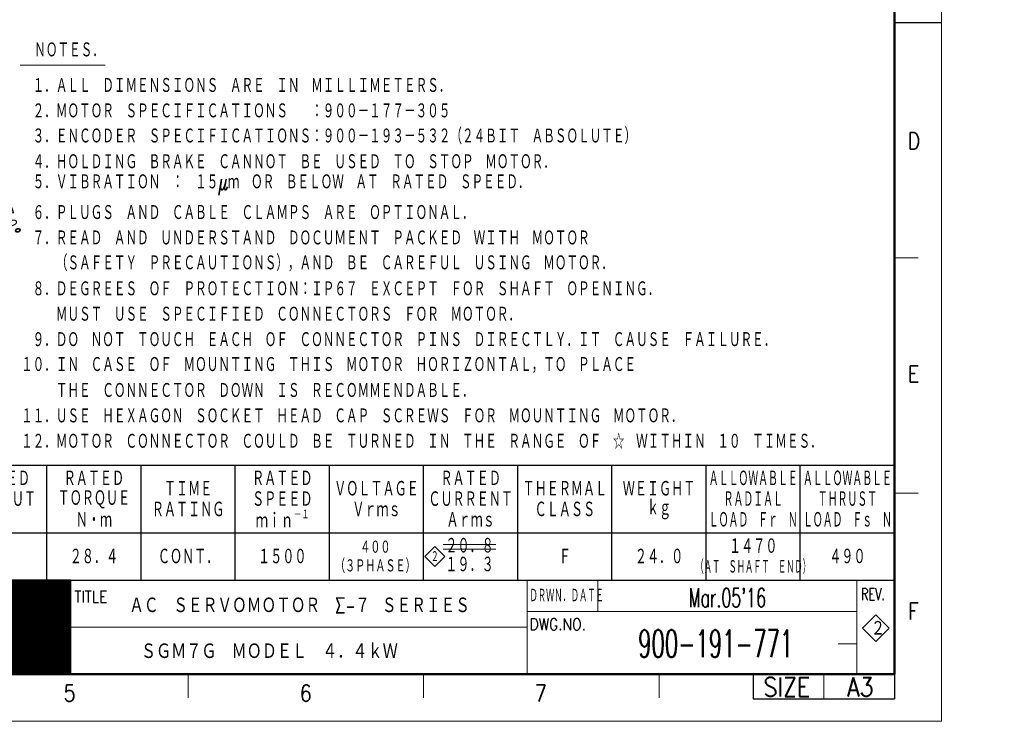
# Model space of a CAD drawing. Header units: millimetres. Extents: x 0 to 1300, y 0 to 891.
# Tile 118 of 132: x 673 to 1300, y 0 to 447. Entities that reach past the tile are written whole.
import ezdxf

# ---------------------------------------------------------------- set-up
doc = ezdxf.new("R2010")
doc.units = ezdxf.units.MM
doc.header["$LTSCALE"] = 0.545669
doc.layers.add('NoLayerName_001', color=7, linetype='Continuous')
doc.styles.get("Standard").update_dxf_attribs({"font": 'txt', "bigfont": 'extfont2'})

# ---------------------------------------------------------------- blocks, each defined once
blk = doc.blocks.new('DIM_0002')
at = {"color": 3, "linetype": 'Continuous', "lineweight": 13}
for points in [[(114.15, 64.11), (113.12, 59.56), (111.74, 64.01)], [(104.17, 59.56), (113.12, 59.56), (116.12, 59.56)], [(56.56, 13.63), (56.56, 3), (56.56, 0)], [(52.11, 4.38), (56.56, 3), (52.02, 1.97)]]:
    blk.add_lwpolyline(points, dxfattribs=at)
blk.add_arc((56.56, 59.56), 56.56, 0, 270, dxfattribs=at)
at = {"color": 3, "linetype": 'Continuous', "lineweight": 13, "width": 0.716167}
blk.add_text('☆２７０%%d', height=9.6, rotation=287.70276, dxfattribs=at).set_placement((107.03, 97.32))
blk = doc.blocks.new('JZB_0004')
at = {"layer": 'NoLayerName_001', "color": 3, "lineweight": 13}
for s, insert, char_height, attachment_point in [("\\A1;\\W0.6136;Mar.05'16", (237.32, 14.64), 4, 5), ('\\A1;\\W0.5625;H.KATO', (84.82, 14.64), 3.27, 5), ('\\A1;\\W0.8099;ＡＣ\u3000ＳＥＲＶＯＭＯＴＯＲ\u3000Σ-７ ＳＥＲＩＥＳ', (110.32, 13.01), 3.5, 4), ('\\A1;\\W0.5714;T.HIROSE', (84.82, 8.14), 3.27, 5), ('\\A1;\\W0.8333;２', (269.32, 8.14), 3.27, 5), ('\\A1;\\W0.5690;900-191-771', (234.82, 4.89), 5.82, 5), ('\\A1;\\W0.8333;ＳＧＭ７Ｇ\u3000ＭＯＤＥＬ\u3000４．４ｋＷ', (140.07, 3.26), 3.5, 5), ('\\A1;\\W0.6000;K.AOKI', (84.82, 1.64), 3.27, 5)]:
    blk.add_mtext(s, dxfattribs=dict(at, insert=insert, char_height=char_height, attachment_point=attachment_point))
blk = doc.blocks.new('JZB_0010')
at = {"layer": 'NoLayerName_001', "color": 7, "linetype": 'Continuous', "lineweight": 13}
for p, q in [((2.12, 4.24), (0, 2.12)), ((4.24, 2.12), (2.12, 4.24)), ((0, 2.12), (2.12, 0)), ((2.12, 0), (4.24, 2.12))]:
    blk.add_line(p, q, dxfattribs=at)
at = {"layer": 'NoLayerName_001', "color": 3, "lineweight": 13, "insert": (2.13, 2.12), "char_height": 2.4, "attachment_point": 5}
blk.add_mtext('\\A1;\\W0.5000;２', dxfattribs=at)
blk = doc.blocks.new('*X113')
at = {"color": 7, "linetype": 'Continuous', "lineweight": 13}
for p, q in [((0, 19.8), (40, 19.8)), ((0, 19.65), (40, 19.65)), ((0, 19.5), (40, 19.5)), ((0, 19.35), (40, 19.35)), ((0, 19.2), (40, 19.2)), ((0, 19.05), (40, 19.05)), ((0, 18.9), (40, 18.9)), ((0, 18.75), (40, 18.75)), ((0, 18.6), (40, 18.6)), ((0, 18.45), (40, 18.45)), ((0, 18.3), (40, 18.3)), ((0, 18.15), (40, 18.15)), ((0, 18), (40, 18)), ((0, 17.85), (40, 17.85)), ((0, 17.7), (40, 17.7)), ((0, 17.55), (40, 17.55)), ((0, 17.4), (40, 17.4)), ((0, 17.25), (40, 17.25)), ((0, 17.1), (40, 17.1)), ((0, 16.95), (40, 16.95)), ((0, 16.8), (40, 16.8)), ((0, 16.65), (40, 16.65)), ((0, 16.5), (40, 16.5)), ((0, 16.35), (40, 16.35)), ((0, 16.2), (40, 16.2)), ((0, 16.05), (40, 16.05)), ((0, 15.9), (40, 15.9)), ((0, 15.75), (40, 15.75)), ((0, 15.6), (40, 15.6)), ((0, 15.45), (40, 15.45)), ((0, 15.3), (40, 15.3)), ((0, 15.15), (40, 15.15)), ((0, 15), (40, 15)), ((0, 14.85), (40, 14.85)), ((0, 14.7), (40, 14.7)), ((0, 14.55), (40, 14.55)), ((0, 14.4), (40, 14.4)), ((0, 14.25), (40, 14.25)), ((0, 14.1), (40, 14.1)), ((0, 13.95), (40, 13.95)), ((0, 13.8), (40, 13.8)), ((0, 13.65), (40, 13.65)), ((0, 13.5), (40, 13.5)), ((0, 13.35), (40, 13.35)), ((0, 13.2), (40, 13.2)), ((0, 13.05), (40, 13.05)), ((0, 12.9), (40, 12.9)), ((0, 12.75), (40, 12.75)), ((0, 12.6), (40, 12.6)), ((0, 12.45), (40, 12.45)), ((0, 12.3), (40, 12.3)), ((0, 12.15), (40, 12.15)), ((0, 12), (40, 12)), ((0, 11.85), (40, 11.85)), ((0, 11.7), (40, 11.7)), ((0, 11.55), (40, 11.55)), ((0, 11.4), (40, 11.4)), ((0, 11.25), (40, 11.25)), ((0, 11.1), (40, 11.1)), ((0, 10.95), (40, 10.95)), ((0, 10.8), (40, 10.8)), ((0, 10.65), (40, 10.65)), ((0, 10.5), (40, 10.5)), ((0, 10.35), (40, 10.35)), ((0, 10.2), (40, 10.2)), ((0, 10.05), (40, 10.05)), ((0, 9.9), (40, 9.9)), ((0, 9.75), (40, 9.75)), ((0, 9.6), (40, 9.6)), ((0, 9.45), (40, 9.45)), ((0, 9.3), (40, 9.3)), ((0, 9.15), (40, 9.15)), ((0, 9), (40, 9)), ((0, 8.85), (40, 8.85)), ((0, 8.7), (40, 8.7)), ((0, 8.55), (40, 8.55)), ((0, 8.4), (40, 8.4)), ((0, 8.25), (40, 8.25)), ((0, 8.1), (40, 8.1)), ((0, 7.95), (40, 7.95)), ((0, 7.8), (40, 7.8)), ((0, 7.65), (40, 7.65)), ((0, 7.5), (40, 7.5)), ((0, 7.35), (40, 7.35)), ((0, 7.2), (40, 7.2)), ((0, 7.05), (40, 7.05)), ((0, 6.9), (40, 6.9)), ((0, 6.75), (40, 6.75)), ((0, 6.6), (40, 6.6)), ((0, 6.45), (40, 6.45)), ((0, 6.3), (40, 6.3)), ((0, 6.15), (40, 6.15)), ((0, 6), (40, 6)), ((0, 5.85), (40, 5.85)), ((0, 5.7), (40, 5.7)), ((0, 5.55), (40, 5.55)), ((0, 5.4), (40, 5.4)), ((0, 5.25), (40, 5.25)), ((0, 5.1), (40, 5.1)), ((0, 4.95), (40, 4.95)), ((0, 4.8), (40, 4.8)), ((0, 4.65), (40, 4.65)), ((0, 4.5), (40, 4.5)), ((0, 4.35), (40, 4.35)), ((0, 4.2), (40, 4.2)), ((0, 4.05), (40, 4.05)), ((0, 3.9), (40, 3.9)), ((0, 3.75), (40, 3.75)), ((0, 3.6), (40, 3.6)), ((0, 3.45), (40, 3.45)), ((0, 3.3), (40, 3.3)), ((0, 3.15), (40, 3.15)), ((0, 3), (40, 3)), ((0, 2.85), (40, 2.85)), ((0, 2.7), (40, 2.7)), ((0, 2.55), (40, 2.55)), ((0, 2.4), (40, 2.4)), ((0, 2.25), (40, 2.25)), ((0, 2.1), (40, 2.1)), ((0, 1.95), (40, 1.95)), ((0, 1.8), (40, 1.8)), ((0, 1.65), (40, 1.65)), ((0, 1.5), (40, 1.5)), ((0, 1.35), (40, 1.35)), ((0, 1.2), (40, 1.2)), ((0, 1.05), (40, 1.05)), ((0, 0.9), (40, 0.9)), ((0, 0.75), (40, 0.75)), ((0, 0.6), (40, 0.6)), ((0, 0.45), (40, 0.45)), ((0, 0.3), (40, 0.3)), ((0, 0.15), (40, 0.15)), ((0, 0), (40, 0))]:
    blk.add_line(p, q, dxfattribs=at)
blk = doc.blocks.new('JZB_0011')
at = {"layer": 'NoLayerName_001', "color": 7, "linetype": 'Continuous', "lineweight": 25}
for p, q in [((210, 20), (170, 20)), ((210, 20), (210, 0)), ((170, 0), (210, 0))]:
    blk.add_line(p, q, dxfattribs=at)
blk.add_blockref('*X113', (170, 0.05))

msp = doc.modelspace()

# ---------------------------------------------------------------- linework, layer by layer
at = {"layer": 'NoLayerName_001', "color": 7, "linetype": 'Continuous', "lineweight": 13}
for p, q in [((1260, 0), (1260, 891)), ((1041, 69.9999), (1041, 90)), ((1218.1349, 67.855), (1209.6497, 59.3697)), ((1226.6202, 59.3697), (1218.1349, 67.855)), ((1209.6497, 59.3697), (1218.1349, 50.8844)), ((1218.1349, 50.8844), (1226.6202, 59.3697)), ((1185, 30), (1185, 14.3697)), ((1260, 0), (0, 0))]:
    msp.add_line(p, q, dxfattribs=at)
at = {"layer": 'NoLayerName_001', "color": 7, "linetype": 'Continuous', "lineweight": 50}
for p, q in [((1230, 861), (1230, 30)), ((1230, 30), (75, 30))]:
    msp.add_line(p, q, dxfattribs=at)
at = {"layer": 'NoLayerName_001', "color": 7, "linetype": 'Continuous', "lineweight": 25}
for p, q in [((1230, 445.5), (1260, 445.5)), ((495, 163.2), (1230, 163.2)), ((690, 90), (690, 163.2)), ((750, 90), (750, 163.2)), ((810, 90), (810, 163.2)), ((870, 90), (870, 163.2)), ((930, 90), (930, 163.2)), ((990, 90), (990, 163.2)), ((1050, 90), (1050, 163.2)), ((1110, 90), (1110, 163.2)), ((1170, 90), (1170, 163.2)), ((1230, 90), (1230, 163.2)), ((1230, 120), (495, 120)), ((75, 90), (1230, 90)), ((495, 90), (1230, 90)), ((1140, 30), (1140, 14.3697)), ((1230, 30), (1230, 15)), ((1230, 29.3697), (1230, 14.3697)), ((1230, 29.3697), (1230, 14.3697)), ((1140, 14.3697), (1230, 14.3697))]:
    msp.add_line(p, q, dxfattribs=at)
at = {"layer": 'NoLayerName_001', "color": 4, "linetype": 'Continuous', "lineweight": 13}
for p, q in [((673.1, 418.2001), (727.1, 418.2001)), ((976.0772, 112.625), (942.4772, 112.625)), ((976.0772, 109.625), (942.4772, 109.625))]:
    msp.add_line(p, q, dxfattribs=at)
at = {"layer": 'NoLayerName_001', "color": 2, "linetype": 'Continuous', "lineweight": 13}
for p, q in [((1230, 295.5), (1245, 295.5)), ((1245, 145.5), (1230, 145.5)), ((705, 30), (705, 90)), ((996, 90), (996, 30)), ((1206, 30), (1206, 90)), ((1206, 89.3697), (1206, 30)), ((705, 69.9999), (585, 69.9999)), ((996, 69.9999), (1206, 69.9999)), ((996, 60), (705, 60)), ((705, 50.0063), (585, 50.0063)), ((1206, 49.3698), (1194, 49.3698)), ((780, 30), (780, 15)), ((930, 30), (930, 15)), ((1080, 30), (1080, 15))]:
    msp.add_line(p, q, dxfattribs=at)

# ---------------------------------------------------------------- block references
at = {"layer": 'NoLayerName_001', "color": 3, "linetype": 'Continuous', "lineweight": 13}
msp.add_blockref('DIM_0002', (546.9427, 243.6618), dxfattribs=at)
at = {"layer": 'NoLayerName_001', "xscale": 3, "yscale": 3, "zscale": 3}
for name, p in [('JZB_0010', (930.75, 98.636)), ('JZB_0011', (75, 30)), ('JZB_0004', (411.5475, 34.845))]:
    msp.add_blockref(name, p, dxfattribs=at)

# ---------------------------------------------------------------- texts
at = {"layer": 'NoLayerName_001', "color": 7, "lineweight": 13}
for s, insert, char_height, attachment_point in [('\\A1;\\W0.6667;ＮＯＴＥＳ．', (704.18, 427.9201), 10.08, 5), ('\\A1;\\W0.6667;\u3000１．ＡＬＬ\u3000ＤＩＭＥＮＳＩＯＮＳ\u3000ＡＲＥ\u3000ＩＮ\u3000ＭＩＬＬＩＭＥＴＥＲＳ．', (673.58, 400.2001), 10.08, 7), ('\\A1;\\W0.6667;\u3000２．ＭＯＴＯＲ\u3000ＳＰＥＣＩＦＩＣＡＴＩＯＮＳ\u3000\u3000：９００－１７７－３０５', (673.58, 384.0001), 10.08, 7), ('\\A1;\\W0.6667;\u3000３．ＥＮＣＯＤＥＲ\u3000ＳＰＥＣＩＦＩＣＡＴＩＯＮＳ：９００－１９３－５３２（２４ＢＩＴ\u3000ＡＢＳＯＬＵＴＥ）', (673.58, 367.8001), 10.08, 7), ('\\A1;\\W0.6667;\u3000４．ＨＯＬＤＩＮＧ\u3000ＢＲＡＫＥ\u3000ＣＡＮＮＯＴ\u3000ＢＥ\u3000ＵＳＥＤ\u3000ＴＯ\u3000ＳＴＯＰ\u3000ＭＯＴＯＲ．', (673.58, 351.6001), 10.08, 7), ('\\A1;\\W0.6667;\u3000５．ＶＩＢＲＡＴＩＯＮ\u3000：\u3000１５μｍ\u3000ＯＲ\u3000ＢＥＬＯＷ\u3000ＡＴ\u3000ＲＡＴＥＤ\u3000ＳＰＥＥＤ．', (673.58, 335.4001), 10.08, 7), ('\\A1;\\W0.6667;\u3000６．ＰＬＵＧＳ\u3000ＡＮＤ\u3000ＣＡＢＬＥ\u3000ＣＬＡＭＰＳ\u3000ＡＲＥ\u3000ＯＰＴＩＯＮＡＬ．', (673.58, 319.2001), 10.08, 7), ('\\A1;\\W0.6667;\u3000７．ＲＥＡＤ\u3000ＡＮＤ\u3000ＵＮＤＥＲＳＴＡＮＤ\u3000ＤＯＣＵＭＥＮＴ\u3000ＰＡＣＫＥＤ\u3000ＷＩＴＨ\u3000ＭＯＴＯＲ', (673.58, 303.0001), 10.08, 7), ('\\A1;\\W0.6667;\u3000\u3000\u3000（ＳＡＦＥＴＹ\u3000ＰＲＥＣＡＵＴＩＯＮＳ），ＡＮＤ\u3000ＢＥ\u3000ＣＡＲＥＦＵＬ\u3000ＵＳＩＮＧ\u3000ＭＯＴＯＲ．', (673.58, 286.8001), 10.08, 7), ('\\A1;\\W0.6667;\u3000８．ＤＥＧＲＥＥＳ\u3000ＯＦ\u3000ＰＲＯＴＥＣＴＩＯＮ：ＩＰ６７\u3000ＥＸＣＥＰＴ\u3000ＦＯＲ\u3000ＳＨＡＦＴ\u3000ＯＰＥＮＩＮＧ．', (673.58, 270.6001), 10.08, 7), ('\\A1;\\W0.6667;\u3000\u3000\u3000ＭＵＳＴ\u3000ＵＳＥ\u3000ＳＰＥＣＩＦＩＥＤ\u3000ＣＯＮＮＥＣＴＯＲＳ\u3000ＦＯＲ\u3000ＭＯＴＯＲ．', (673.58, 254.4001), 10.08, 7), ('\\A1;\\W0.6667;\u3000９．ＤＯ\u3000ＮＯＴ\u3000ＴＯＵＣＨ\u3000ＥＡＣＨ\u3000ＯＦ\u3000ＣＯＮＮＥＣＴＯＲ\u3000ＰＩＮＳ\u3000ＤＩＲＥＣＴＬＹ．ＩＴ\u3000ＣＡＵＳＥ\u3000ＦＡＩＬＵＲＥ．', (673.58, 238.2001), 10.08, 7), ('\\A1;\\W0.6667;１０．ＩＮ\u3000ＣＡＳＥ\u3000ＯＦ\u3000ＭＯＵＮＴＩＮＧ\u3000ＴＨＩＳ\u3000ＭＯＴＯＲ\u3000ＨＯＲＩＺＯＮＴＡＬ，ＴＯ\u3000ＰＬＡＣＥ', (673.58, 222.0001), 10.08, 7), ('\\A1;\\W0.6667;\u3000\u3000\u3000ＴＨＥ\u3000ＣＯＮＮＥＣＴＯＲ\u3000ＤＯＷＮ\u3000ＩＳ\u3000ＲＥＣＯＭＭＥＮＤＡＢＬＥ．', (673.58, 205.8001), 10.08, 7), ('\\A1;\\W0.6667;１１．ＵＳＥ\u3000ＨＥＸＡＧＯＮ\u3000ＳＯＣＫＥＴ\u3000ＨＥＡＤ\u3000ＣＡＰ\u3000ＳＣＲＥＷＳ\u3000ＦＯＲ\u3000ＭＯＵＮＴＩＮＧ\u3000ＭＯＴＯＲ．', (673.58, 189.6001), 10.08, 7), ('\\A1;\\W0.6667;１２．ＭＯＴＯＲ\u3000ＣＯＮＮＥＣＴＯＲ\u3000ＣＯＵＬＤ\u3000ＢＥ\u3000ＴＵＲＮＥＤ\u3000ＩＮ\u3000ＴＨＥ\u3000ＲＡＮＧＥ\u3000ＯＦ\u3000☆\u3000ＷＩＴＨＩＮ\u3000１０\u3000ＴＩＭＥＳ．', (673.58, 173.4001), 10.08, 7), ('\\A1;\\W0.6667;ＲＡＴＥＤ', (660, 154.8), 10.5, 5), ('\\A1;\\W0.6667;ＲＡＴＥＤ', (720, 154.8), 10.5, 5), ('\\A1;\\W0.6667;ＲＡＴＥＤ', (840, 154.8), 10.5, 5), ('\\A1;\\W0.6667;ＲＡＴＥＤ', (960, 154.8), 10.5, 5), ('\\A1;\\W0.5000;ＡＬＬＯＷＡＢＬＥ', (1140, 154.8), 10.5, 5), ('\\A1;\\W0.5000;ＡＬＬＯＷＡＢＬＥ', (1200, 154.8), 10.5, 5), ('\\A1;\\W0.6667;ＴＩＭＥ', (780, 148.2), 10.5, 5), ('\\A1;\\W0.6667;ＶＯＬＴＡＧＥ', (900, 148.2), 10.5, 5), ('\\A1;\\W0.6667;ＴＨＥＲＭＡＬ', (1020, 148.2), 10.5, 5), ('\\A1;\\W0.6667;ＷＥＩＧＨＴ', (1080, 148.2), 10.5, 5), ('\\A1;\\W0.6667;ＯＵＴＰＵＴ', (660, 141.6), 10.5, 5), ('\\A1;\\W0.6667;ＴＯＲＱＵＥ', (720, 141.6), 10.5, 5), ('\\A1;\\W0.6667;ＳＰＥＥＤ', (840, 141.6), 10.5, 5), ('\\A1;\\W0.6667;ＣＵＲＲＥＮＴ', (960, 141.6), 10.5, 5), ('\\A1;\\W0.5000;ＲＡＤＩＡＬ', (1140, 141.6), 10.5, 5), ('\\A1;\\W0.5000;ＴＨＲＵＳＴ', (1200, 141.6), 10.5, 5), ('\\A1;\\W0.6667;ＲＡＴＩＮＧ', (780, 135), 10.5, 5), ('\\A1;\\W0.6667;Ｖｒｍｓ', (900, 135), 10.5, 5), ('\\A1;\\W0.6667;ＣＬＡＳＳ', (1020, 135), 10.5, 5), ('\\A1;\\W0.6667;ｋｇ', (1080, 135), 10.5, 5), ('\\A1;\\W0.6667;Ｎ・ｍ', (720, 128.4), 10.5, 5), ('\\A1;\\W0.6957;ｍｉｎ{\\A1;\\H0.50x;\\S－１^ ;}', (840.1375, 128.4), 10.5, 5), ('\\A1;\\W0.6667;Ａｒｍｓ', (960, 128.4), 10.5, 5), ('\\A1;\\W0.5000;ＬＯＡＤ\u3000Ｆｒ\u3000Ｎ', (1140, 128.4), 10.5, 5), ('\\A1;\\W0.5000;ＬＯＡＤ\u3000Ｆｓ\u3000Ｎ', (1200, 128.4), 10.5, 5), ('\\A1;\\W0.6667;４００', (899.2772, 111), 8.75, 5), ('\\A1;\\W0.6667;２０．８', (959.2772, 111.875), 10.5, 5), ('\\A1;\\W0.6667;１４７０', (1140, 111.6), 10.5, 5), ('\\A1;\\W0.6667;２８．４', (720, 105), 10.5, 5), ('\\A1;\\W0.6667;ＣＯＮＴ．', (780, 105), 10.5, 5), ('\\A1;\\W0.6667;１５００', (840, 105), 10.5, 5), ('\\A1;\\W0.6667;Ｆ', (1020, 105), 10.5, 5), ('\\A1;\\W0.6667;２４．０', (1080, 105), 10.5, 5), ('\\A1;\\W0.6667;４９０', (1200, 105), 10.5, 5), ('\\A1;\\W0.6667;（３ＰＨＡＳＥ）', (899.2772, 99), 8.75, 5), ('\\A1;\\W0.6667;１９．３', (959.2772, 99.875), 10.5, 5), ('\\A1;\\W0.4167;（ＡＴ\u3000ＳＨＡＦＴ\u3000ＥＮＤ）', (1140, 98.4), 9, 5), ('\\A1;\\W0.8600;DWG.NO.', (997.5251, 58.0745), 7.5, 7)]:
    msp.add_mtext(s, dxfattribs=dict(at, insert=insert, char_height=char_height, attachment_point=attachment_point))
at = {"layer": 'NoLayerName_001', "color": 2, "lineweight": 13}
for s, insert, char_height, attachment_point in [('\\A1;\\W0.8600;D', (1238.3329, 364.7108), 10.5, 7), ('\\A1;\\W0.8600;E', (1238.4546, 216.165), 10.5, 7), ('\\A1;\\W0.8600;TITLE', (707.5242, 75.6987), 7.5, 7), ('\\A1;\\W0.4167;ＤＲＷＮ．ＤＡＴＥ', (997.5251, 75.6755), 9, 7), ('\\A1;\\W0.7000;REV.', (1208.6516, 77.3244), 7.5, 7), ('\\A1;\\W0.8600;F', (1238.5673, 64.993), 10.5, 7), ('\\A1;\\W0.8600;SIZE', (1161.3887, 15.8697), 12, 8), ('\\A1;\\W0.8600;A3', (1208.1848, 15.8697), 12, 8), ('\\A1;\\W0.8600;5', (700.6628, 12.6782), 10.5, 7), ('\\A1;\\W0.8600;6', (851.044, 12.694), 10.5, 7), ('\\A1;\\W0.8600;7', (1000.7743, 12.694), 10.5, 7)]:
    msp.add_mtext(s, dxfattribs=dict(at, insert=insert, char_height=char_height, attachment_point=attachment_point))

doc.saveas('drawing.dxf')
